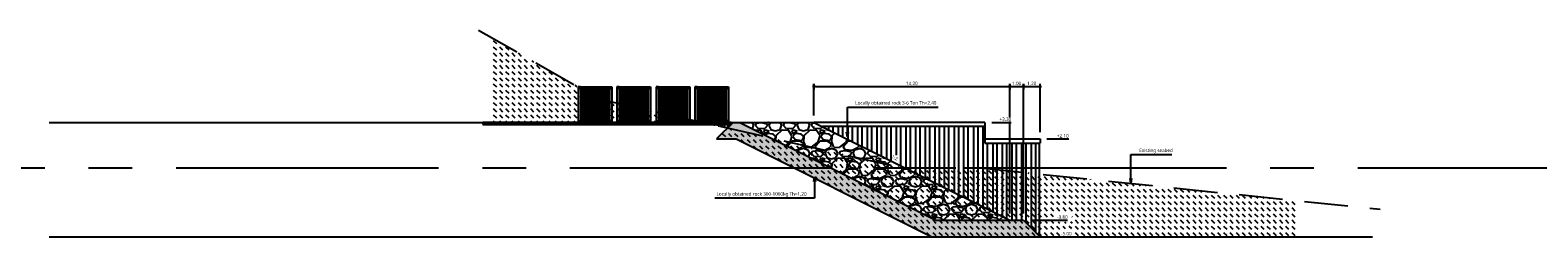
# Model space of a CAD drawing. Header units: metres. Extents: x 2831 to 4656, y -1529 to 547.
# Tile 9 of 20: x 3898 to 4008, y -1465 to -1450. Entities that reach past the tile are written whole.
import ezdxf
from ezdxf.enums import TextEntityAlignment as Align

# ---------------------------------------------------------------- set-up
doc = ezdxf.new("R2010")
doc.units = ezdxf.units.M
doc.linetypes.add('06 Sections$0$CENTER2', pattern=[28.575, 19.05, -3.175, 3.175, -3.175])
doc.linetypes.add('06 Sections$0$HIDDEN2', pattern=[4.7625, 3.175, -1.5875])
for name, color, linetype in [('06 Sections$0$H000B1-HATCH-013', 8, 'Continuous'), ('06 Sections$0$H000B2-HATCH-018', 1, 'Continuous'), ('06 Sections$0$H000BU-HATCH-K251', 251, 'Continuous'), ('06 Sections$0$H000E1-GEN-013', 8, 'Continuous'), ('06 Sections$0$H000E4-GEN-035', 3, 'Continuous'), ('06 Sections$0$H000H3-TEXT-025', 7, 'Continuous'), ('06 Sections$0$H000L3-HID-025', 7, '06 Sections$0$HIDDEN2'), ('06 Sections$0$H000S3-DIM-025', 7, 'Continuous'), ('06 Sections$0$H030L2-SYS-018', 1, '06 Sections$0$CENTER2')]:
    doc.layers.add(name, color=color, linetype=linetype)
doc.styles.add('06 Sections$0$ISO', font='segoeui.ttf')
doc.dimstyles.new('06 Sections$0$WB-M100', dxfattribs={"dimscale": 0.1, "dimtxt": 2.5, "dimasz": 1, "dimexe": 2, "dimexo": 5, "dimgap": 1, "dimtad": 1, "dimzin": 0, "dimdsep": 46, "dimtxsty": '06 Sections$0$ISO', "dimblk1": '06 Sections$0$dimdot', "dimblk2": '06 Sections$0$dimdot', "dimsah": 1, "dimcen": 0, "dimdle": 2, "dimclrd": 256, "dimclre": 256, "dimclrt": 256, "dimadec": 0, "dimazin": 0, "dimtp": 1, "dimtfac": 1, "dimtix": 1, "dimtmove": 0, "dimatfit": 3, "dimldrblk": '06 Sections$0$dimpijl', "dimfxl": 2, "dimtolj": 1, "dimtzin": 1, "dimlwd": -1, "dimlwe": -1, "dimarcsym": 0})
pattern_1 = [(315, (-79.16353, 0), (0.4490128, -1e-16), [0.3175, -0.3175])]

# ---------------------------------------------------------------- blocks, each defined once
blk = doc.blocks.new('*U294')
for p, q in [((-1219, 1296), (-1219, -1296)), ((-1219, 1296), (-1219, -1296)), ((-1058, 1296), (-1219, 1296)), ((-1058, 1178), (-1219, 1178)), ((-1162, 1205), (-1162, 1268)), ((-1116, 1205), (-1116, 1268)), ((-1058, 1296), (-1058, -1296)), ((-1058, 1287), (1058, 1287)), ((0, 1227), (-1058, 1227)), ((-949, -1146), (-949, 1227)), ((-931, -1146), (-931, 1227)), ((-827, -1146), (-827, 1227)), ((-809, -1146), (-809, 1227)), ((-809, -1146), (-809, 1227)), ((-699, -1146), (-699, 1227)), ((-681, -1146), (-681, 1227)), ((-577, -1146), (-577, 1227)), ((-559, -1146), (-559, 1227)), ((-559, -1146), (-559, 1227)), ((-449, -1146), (-449, 1227)), ((-431, -1146), (-431, 1227)), ((-327, -1146), (-327, 1227)), ((-309, -1146), (-309, 1227)), ((-309, -1146), (-309, 1227)), ((-199, -1146), (-199, 1227)), ((-181, -1146), (-181, 1227)), ((-77, -1146), (-77, 1227)), ((-59, -1146), (-59, 1227)), ((-59, -1146), (-59, 1227)), ((0, 1227), (1058, 1227)), ((59, -1146), (59, 1227)), ((59, -1146), (59, 1227)), ((77, -1146), (77, 1227)), ((181, -1146), (181, 1227)), ((199, -1146), (199, 1227)), ((309, -1146), (309, 1227)), ((309, -1146), (309, 1227)), ((327, -1146), (327, 1227)), ((431, -1146), (431, 1227)), ((449, -1146), (449, 1227)), ((559, -1146), (559, 1227)), ((559, -1146), (559, 1227)), ((577, -1146), (577, 1227)), ((681, -1146), (681, 1227)), ((699, -1146), (699, 1227)), ((809, -1146), (809, 1227)), ((809, -1146), (809, 1227)), ((827, -1146), (827, 1227)), ((931, -1146), (931, 1227)), ((949, -1146), (949, 1227)), ((1058, 1296), (1058, -1296)), ((1058, 1296), (1219, 1296)), ((1058, 1178), (1219, 1178)), ((1058, -1146), (1058, 1166)), ((1116, 1205), (1116, 1268)), ((1162, 1205), (1162, 1268)), ((1219, 1296), (1219, -1296)), ((1219, 1296), (1219, -1296)), ((-1219, -1178), (-1058, -1178)), ((-1058, -1296), (-1219, -1296)), ((-1219, -1296), (-1058, -1296)), ((-1162, -1262), (-1162, -1209)), ((-1115, -1262), (-1115, -1209)), ((0, -1146), (-1058, -1146)), ((-1058, -1209), (-858, -1209)), ((-1052, -1284), (-1058, -1284)), ((-1049, -1218), (-1052, -1284)), ((-1049, -1218), (-867, -1218)), ((-867, -1218), (-864, -1284)), ((-864, -1284), (0, -1284)), ((-858, -1209), (-858, -1284)), ((0, -1146), (1058, -1146)), ((0, -1284), (864, -1284)), ((864, -1284), (0, -1284)), ((858, -1209), (858, -1284)), ((1058, -1209), (858, -1209)), ((867, -1218), (864, -1284)), ((1049, -1218), (867, -1218)), ((1049, -1218), (1052, -1284)), ((1052, -1284), (1058, -1284)), ((1219, -1178), (1058, -1178)), ((1058, -1296), (1219, -1296)), ((1219, -1296), (1058, -1296)), ((1115, -1262), (1115, -1209)), ((1162, -1262), (1162, -1209))]:
    blk.add_line(p, q)
for centre, start, end in [((-1139, 1241), 48.12045, 131.87955), ((-1139, 1231), 228.12045, 311.87955), ((1139, 1241), 48.12045, 131.87955), ((1139, 1231), 228.12045, 311.87955), ((-1138, -1236), 48.12045, 131.87955), ((-1138, -1236), 228.12045, 311.87955), ((1138, -1236), 48.12045, 131.87955), ((1138, -1236), 228.12045, 311.87955)]:
    blk.add_arc(centre, 35.1, start, end)
blk = doc.blocks.new('06 Sections$0$dimdot')
blk.add_line((-1, 0), (1, 0))
at = {"const_width": 0.5}
blk.add_lwpolyline([(-0.3, 0, 1), (0.2, 0, 1)], format="xyb", close=True, dxfattribs=at)
blk.add_lwpolyline([(0, -2), (0, 2)])
blk = doc.blocks.new('*D429')
at = {"layer": '06 Sections$0$H000S3-DIM-025', "transparency": 16777216}
for p, q in [((646.33, 3.8), (646.33, 6.1)), ((646.43, 5.9), (660.43, 5.9)), ((660.53, -3.3), (660.53, 6.1))]:
    blk.add_line(p, q, dxfattribs=at)
at = {"layer": '06 Sections$0$H000S3-DIM-025', "transparency": 16777216, "xscale": 0.1, "yscale": 0.1, "zscale": 0.1, "rotation": 180}
blk.add_blockref('06 Sections$0$dimdot', (646.33, 5.9), dxfattribs=at)
at = {"layer": '06 Sections$0$H000S3-DIM-025', "transparency": 16777216, "xscale": 0.1, "yscale": 0.1, "zscale": 0.1}
blk.add_blockref('06 Sections$0$dimdot', (660.53, 5.9), dxfattribs=at)
at = {"layer": '06 Sections$0$H000S3-DIM-025', "transparency": 16777216, "insert": (653.43, 6.13), "char_height": 0.25, "attachment_point": 5, "style": '06 Sections$0$ISO', "bg_fill": 3, "box_fill_scale": 1.1, "bg_fill_color": 256, "bg_fill_true_color": 13158600, "bg_fill_transparency": 0}
blk.add_mtext('\\A1;14.20', dxfattribs=at)
blk = doc.blocks.new('06 Sections$0$dimpijl')
at = {"linetype": 'Continuous'}
blk.add_hatch(color=256, dxfattribs=at).paths.add_polyline_path([(0, 0), (-3.5, 0.6), (-3.5, -0.6)])
for p, q in [((-3.5, 0.6), (0, 0)), ((-3.5, 0.6), (-3.5, -0.6)), ((0, 0), (-3.5, -0.6))]:
    blk.add_line(p, q, dxfattribs=at)
blk = doc.blocks.new('*D430')
at = {"layer": '06 Sections$0$H000S3-DIM-025', "transparency": 16777216}
for p, q in [((660.53, -3.3), (660.53, 6.1)), ((660.63, 5.9), (661.43, 5.9)), ((661.53, -3.3), (661.53, 6.1))]:
    blk.add_line(p, q, dxfattribs=at)
at = {"layer": '06 Sections$0$H000S3-DIM-025', "transparency": 16777216, "xscale": 0.1, "yscale": 0.1, "zscale": 0.1, "rotation": 180}
blk.add_blockref('06 Sections$0$dimdot', (660.53, 5.9), dxfattribs=at)
at = {"layer": '06 Sections$0$H000S3-DIM-025', "transparency": 16777216, "xscale": 0.1, "yscale": 0.1, "zscale": 0.1}
blk.add_blockref('06 Sections$0$dimdot', (661.53, 5.9), dxfattribs=at)
at = {"layer": '06 Sections$0$H000S3-DIM-025', "transparency": 16777216, "insert": (661.03, 6.13), "char_height": 0.25, "attachment_point": 5, "style": '06 Sections$0$ISO', "bg_fill": 3, "box_fill_scale": 1.1, "bg_fill_color": 256, "bg_fill_true_color": 13158600, "bg_fill_transparency": 0}
blk.add_mtext('\\A1;1.00', dxfattribs=at)
blk = doc.blocks.new('*D431')
at = {"layer": '06 Sections$0$H000S3-DIM-025', "transparency": 16777216}
for p, q in [((661.53, -3.3), (661.53, 6.1)), ((661.63, 5.9), (662.63, 5.9)), ((662.73, 2.6), (662.73, 6.1))]:
    blk.add_line(p, q, dxfattribs=at)
at = {"layer": '06 Sections$0$H000S3-DIM-025', "transparency": 16777216, "xscale": 0.1, "yscale": 0.1, "zscale": 0.1, "rotation": 180}
blk.add_blockref('06 Sections$0$dimdot', (661.53, 5.9), dxfattribs=at)
at = {"layer": '06 Sections$0$H000S3-DIM-025', "transparency": 16777216, "xscale": 0.1, "yscale": 0.1, "zscale": 0.1}
blk.add_blockref('06 Sections$0$dimdot', (662.73, 5.9), dxfattribs=at)
at = {"layer": '06 Sections$0$H000S3-DIM-025', "transparency": 16777216, "insert": (662.13, 6.13), "char_height": 0.25, "attachment_point": 5, "style": '06 Sections$0$ISO', "bg_fill": 3, "box_fill_scale": 1.1, "bg_fill_color": 256, "bg_fill_true_color": 13158600, "bg_fill_transparency": 0}
blk.add_mtext('\\A1;1.20', dxfattribs=at)
blk = doc.blocks.new('*D360')
at = {"layer": '06 Sections$0$H000S3-DIM-025', "transparency": 16777216}
blk.add_line((663.23, 2.1), (664.81, 2.1), dxfattribs=at)
at = {"layer": '06 Sections$0$H000S3-DIM-025', "transparency": 16777216, "insert": (664.38, 2.33), "char_height": 0.25, "attachment_point": 5, "style": '06 Sections$0$ISO', "bg_fill": 3, "box_fill_scale": 1.1, "bg_fill_color": 256, "bg_fill_true_color": 13158600, "bg_fill_transparency": 0}
blk.add_mtext('\\A1;+2.10', dxfattribs=at)
blk = doc.blocks.new('*D361')
at = {"layer": '06 Sections$0$H000S3-DIM-025', "transparency": 16777216}
blk.add_line((659.23, 3.3), (660.63, 3.3), dxfattribs=at)
at = {"layer": '06 Sections$0$H000S3-DIM-025', "transparency": 16777216, "insert": (660.21, 3.53), "char_height": 0.25, "attachment_point": 5, "style": '06 Sections$0$ISO', "bg_fill": 3, "box_fill_scale": 1.1, "bg_fill_color": 256, "bg_fill_true_color": 13158600, "bg_fill_transparency": 0}
blk.add_mtext('\\A1;+3.30', dxfattribs=at)
blk = doc.blocks.new('*D362')
at = {"layer": '06 Sections$0$H000S3-DIM-025', "transparency": 16777216}
blk.add_line((662.03, -3.8), (664.73, -3.8), dxfattribs=at)
at = {"layer": '06 Sections$0$H000S3-DIM-025', "transparency": 16777216, "insert": (664.35, -3.57), "char_height": 0.25, "attachment_point": 5, "style": '06 Sections$0$ISO', "bg_fill": 3, "box_fill_scale": 1.1, "bg_fill_color": 256, "bg_fill_true_color": 13158600, "bg_fill_transparency": 0}
blk.add_mtext('\\A1;-3.80', dxfattribs=at)
blk = doc.blocks.new('*D363')
at = {"layer": '06 Sections$0$H000S3-DIM-025', "transparency": 16777216}
blk.add_line((663.23, -5), (665.02, -5), dxfattribs=at)
at = {"layer": '06 Sections$0$H000S3-DIM-025', "transparency": 16777216, "insert": (664.64, -4.77), "char_height": 0.25, "attachment_point": 5, "style": '06 Sections$0$ISO', "bg_fill": 3, "box_fill_scale": 1.1, "bg_fill_color": 256, "bg_fill_true_color": 13158600, "bg_fill_transparency": 0}
blk.add_mtext('\\A1;-5.00', dxfattribs=at)
blk = doc.blocks.new('06 Sections')
at = {"layer": '06 Sections$0$H000B1-HATCH-013'}
h = blk.add_hatch(dxfattribs=at)
h.set_pattern_fill('DASH', color=256, scale=0.1, angle=315)
h.set_pattern_definition(pattern_1)
h.paths.add_polyline_path([(638.263, 3.3), (630.761, 5), (622.859, 9.513), (622.859, 3.3)])
h = blk.add_hatch(dxfattribs=at)
h.set_pattern_fill('DASH', color=256, scale=0.1, angle=315)
h.set_pattern_definition(pattern_1)
h.paths.add_polyline_path([(681.236, -5), (681.236, -2.36), (658.442, 0), (652.825, 0), (640.056, 2.894), (639.262, 2.1), (640.679, 2.1), (654.879, -5)])
h.paths.add_polyline_path([(663.67, -3.902), (665.026, -3.902), (665.026, -3.3), (663.67, -3.3)], flags=16)
h.paths.add_polyline_path([(664.175, -5.004), (665.098, -5.004), (665.098, -4.404), (664.175, -4.404)])
h.paths.add_polyline_path([(654.484, -1.068), (654.977, -1.318), (655.151, -0.97), (654.658, -0.72)], flags=16)
at = {"layer": '06 Sections$0$H000B2-HATCH-018'}
h = blk.add_hatch(dxfattribs=at)
h.set_pattern_fill('AR-CONC', color=256, scale=0.003)
h.set_pattern_definition([(50, (-79.16353, 0), (0.546554, -0.04781726), [0.05715, -0.62865]), (355, (-79.1635, 0), (-0.10573026, 0.57317054), [0.04572, -0.50292175]), (100.451445, (-79.118, -0.004), (0.44082374, 0.52535326), [0.04857003, -0.53427073]), (46.1842, (-79.1635, 0.1524), (0.8132371, -0.126127), [0.085725, -0.942975]), (96.63556, (-79.09576, 0.1419), (0.7122124, 0.7422784), [0.0728551, -0.8014068]), (351.18415, (-79.1635, 0.1524), (0.7122124, 0.7422784), [0.0685799, -0.7543792]), (21, (-79.08733, 0.1143), (0.45484317, -0.3067956), [0.05715, -0.62865]), (326, (-79.0873, 0.1143), (0.1854061, 0.5525639), [0.04572, -0.50292]), (71.451445, (-79.0494, 0.08873), (0.64024926, 0.2457683), [0.04857003, -0.5342698]), (37.5, (-79.16353, 0), (0.00926581, 0.253665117), [0, -0.496824, 0, -0.51054, 0, -0.504825]), (7.5, (-79.16353, 0), (0.20045899, 0.30054172), [0, -0.291084, 0, -0.485394, 0, -0.192405]), (327.5, (-79.33345, 0), (0.406771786, -0.01718623), [0, -0.1905, 0, -0.59436, 0, -0.78867]), (317.5, (-79.40965, 0), (0.44438754, 0.07627947), [0, -0.24765, 0, -0.394716, 0, -0.56007])])
h.paths.add_polyline_path([(640.056, 2.894), (640.462, 3.3), (638.263, 3.3)])
h = blk.add_hatch(dxfattribs=at)
h.set_pattern_fill('TRIANG', color=256, scale=0.04)
h.set_pattern_definition([(60, (-79.16353, 0), (-0.1905, 0.32995568), [0.1905, -0.1905]), (120, (-79.16353, 0), (-0.381, 2e-10), [0.1905, -0.1905]), (0, (-79.25878, 0.16498), (0.1905, 0.32995568), [0.1905, -0.1905])])
h.paths.add_polyline_path([(655.162, -3.8), (640.962, 3.3), (640.462, 3.3), (639.262, 2.1), (640.679, 2.1), (654.879, -5), (662.729, -5), (661.529, -3.8)])
h = blk.add_hatch(dxfattribs=at)
h.set_pattern_fill('GRAVEL', color=256, scale=0.08)
h.set_pattern_definition([(228.012788, (-77.70049, 2.032), (-16.256, -18.288), [0.273377, -27.064387]), (184.969741, (-77.88337, 1.8288), (24.38399999, 2.032000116), [0.469124, -46.443239]), (132.510447, (-78.35073, 1.78816), (20.320000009, -22.351999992), [0.330785, -32.747778]), (267.273689, (-79.14321, 1.28016), (2.032000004, 40.64), [0.4272036, -42.29315]), (292.833654, (-79.16353, 0.85344), (-10.160000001, 24.384), [0.418907, -41.471846]), (357.273689, (-79.00097, 0.46736), (-40.64, 2.032000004), [0.4272036, -42.29315]), (37.69424, (-78.57425, 0.44704), (-26.415999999, -20.3200000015), [0.564955, -55.930492]), (72.255328, (-78.12721, 0.79248), (14.224000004, 44.703999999), [0.5333756, -52.8042053]), (121.429566, (-77.96465, 1.30048), (-16.256000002, 26.415999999), [0.4286504, -42.4364366]), (175.236358, (-78.18817, 1.66624), (22.352, -2.032000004), [0.4893706, -23.9791496]), (222.397438, (-78.675847, 1.70688), (-24.383999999, -22.352000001), [0.6328623, -62.653418]), (138.814075, (-77.13153, 1.25984), (-14.224, 12.192), [0.2160036, -21.3844527]), (171.469234, (-77.29409, 1.40208), (26.416000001, -4.063999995), [0.4109456, -40.683711]), (225, (-77.7005, 1.463), (-3e-16, -2.032), [0.2873675, -2.5863145]), (203.19859, (-77.84273, 1.70688), (10.16, 4.064), [0.154753, -15.320498]), (291.80141, (-77.98497, 1.64592), (-2.032, 6.096), [0.2188525, -10.7238024]), (30.963757, (-77.9037, 1.44272), (6.096, 4.064), [0.355456, -11.4930385]), (161.56505, (-77.5989, 1.6256), (4.064, -2.032), [0.2570297, -6.1687185]), (16.38954, (-79.16353, 1.64592), (20.32, 6.096), [0.3600704, -35.6470613]), (70.346176, (-78.81809, 1.74752), (-8.128, -22.352), [0.302079, -29.9057725]), (293.19859, (-77.5989, 2.032), (-4.064, 10.16), [0.309504, -15.165747]), (343.61046, (-77.47697, 1.74752), (-20.32, 6.095999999), [0.3600704, -35.6470613]), (339.443955, (-79.16353, 0.38608), (-10.16, 4.064), [0.347228, -17.0141875]), (294.77514, (-78.8384, 0.26416), (-10.160000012, 22.351999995), [0.2909377, -28.8028747]), (66.80141, (-77.57857, 0), (4.064, 10.16), [0.309504, -15.165747]), (17.354025, (-77.45665, 0.28448), (-26.416, -8.128000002), [0.340626, -33.721901]), (69.443955, (-78.57425, 0), (-4.064, -10.16), [0.173614, -17.1878015]), (101.30993, (-77.7005, 0), (-2.032, 8.128), [0.1036117, -10.257596]), (165.96376, (-77.7208, 0.1016), (6.096, -2.032), [0.418907, -7.9592437]), (186.009006, (-78.12721, 0.2032), (20.32, 2.032000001), [0.3882136, -38.433092]), (303.69007, (-77.9037, 1.25984), (-2.032, 4.064), [0.293059, -7.033421]), (353.157227, (-77.74113, 1.016), (34.544, -4.063999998), [0.5116454, -50.652807]), (60.945396, (-77.23313, 0.95504), (-8.128, -14.224), [0.2092066, -20.711514]), (90, (-77.1315, 1.138), (-2.032, 2.032), [0.12192, -1.91008]), (120.256437, (-78.16785, 0.26416), (8.128, -14.224), [0.2822936, -27.9471526]), (48.012787, (-78.31009, 0.508), (16.256, 18.288), [0.5467543, -26.79101]), (0, (-77.9443, 0.9144), (2.032, 2.032), [0.52832, -1.50368]), (325.304846, (-77.41601, 0.9144), (20.320000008, -14.22399999), [0.3212876, -31.8074534]), (254.054604, (-77.15185, 0.73152), (-2.032, -8.128), [0.295863, -14.49732]), (207.645975, (-77.23313, 0.44704), (-38.608000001, -20.319999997), [0.481716, -47.6899715]), (175.426079, (-77.65985, 0.22352), (-26.416, 2.032), [0.5096236, -50.452677])])
h.paths.add_polyline_path([(646.329, 3.3), (640.962, 3.3), (655.162, -3.8), (660.529, -3.8)])
at = {"layer": '06 Sections$0$H000BU-HATCH-K251'}
h = blk.add_hatch(color=256, dxfattribs=at)
h.dxf.hatch_style = 1
h.paths.add_polyline_path([(622.312, 3.3), (622.312, 3.15), (624.312, 3.15), (624.312, 3.3)])
h = blk.add_hatch(color=256, dxfattribs=at)
h.dxf.hatch_style = 1
h.paths.add_polyline_path([(624.312, 3.3), (624.312, 3.15), (626.312, 3.15), (626.312, 3.3)])
h = blk.add_hatch(color=256, dxfattribs=at)
h.dxf.hatch_style = 1
h.paths.add_polyline_path([(626.312, 3.3), (626.312, 3.15), (628.312, 3.15), (628.312, 3.3)])
h = blk.add_hatch(color=256, dxfattribs=at)
h.dxf.hatch_style = 1
h.paths.add_polyline_path([(628.312, 3.3), (628.312, 3.15), (630.312, 3.15), (630.312, 3.3)])
h = blk.add_hatch(color=256, dxfattribs=at)
h.dxf.hatch_style = 1
h.paths.add_polyline_path([(630.312, 3.3), (630.312, 3.15), (632.312, 3.15), (632.312, 3.3)])
h = blk.add_hatch(color=256, dxfattribs=at)
h.dxf.hatch_style = 1
h.paths.add_polyline_path([(632.312, 3.3), (632.312, 3.15), (634.312, 3.15), (634.312, 3.3)])
h = blk.add_hatch(color=256, dxfattribs=at)
h.dxf.hatch_style = 1
h.paths.add_polyline_path([(634.312, 3.3), (634.312, 3.15), (636.312, 3.15), (636.312, 3.3)])
h = blk.add_hatch(color=256, dxfattribs=at)
h.dxf.hatch_style = 1
h.paths.add_polyline_path([(636.312, 3.3), (636.312, 3.15), (638.312, 3.15), (638.312, 3.3)])
h = blk.add_hatch(color=256, dxfattribs=at)
h.dxf.hatch_style = 1
h.paths.add_polyline_path([(638.312, 3.3), (638.312, 3.15), (640.312, 3.15), (640.312, 3.3)])
at = {"layer": '06 Sections$0$H000E1-GEN-013'}
for p, q in [((646.299, 3), (646.299, 2.965)), ((647.385, 3), (647.385, 2.772)), ((647.699, 3), (647.699, 2.615)), ((648.092, 3), (648.092, 2.418)), ((648.405, 3), (648.405, 2.262)), ((648.785, 3), (648.785, 2.072)), ((649.099, 3), (649.099, 1.915)), ((649.492, 3), (649.492, 1.718)), ((649.805, 3), (649.805, 1.562)), ((650.185, 3), (650.185, 1.372)), ((650.499, 3), (650.499, 1.215)), ((650.892, 3), (650.892, 1.018)), ((651.205, 3), (651.205, 0.862)), ((651.585, 3), (651.585, 0.672)), ((651.899, 3), (651.899, 0.515)), ((652.292, 3), (652.292, 0.923)), ((652.605, 3), (652.605, 0.162)), ((652.985, 3), (652.985, -0.028)), ((653.299, 3), (653.299, -0.185)), ((653.692, 3), (653.692, -0.382)), ((654.005, 3), (654.005, -0.538)), ((654.385, 3), (654.385, -0.728)), ((654.385, 3), (654.385, -0.728)), ((654.699, 3), (654.699, -0.885)), ((655.092, 3), (655.092, -1.082)), ((655.405, 3), (655.405, -1.238)), ((655.785, 3), (655.785, -1.428)), ((656.099, 3), (656.099, -1.585)), ((656.492, 3), (656.492, -1.782)), ((656.805, 3), (656.805, -1.938)), ((657.185, 3), (657.185, -2.128)), ((657.499, 3), (657.499, -2.285)), ((657.892, 3), (657.892, -2.482)), ((658.205, 3), (658.205, -2.638)), ((658.585, 3), (658.585, -2.828)), ((658.899, 1.8), (658.899, -2.985)), ((659.292, 1.8), (659.292, -3.182)), ((659.605, 1.8), (659.605, -3.338)), ((659.985, 1.8), (659.985, -3.528)), ((660.299, 1.8), (660.299, -3.685)), ((660.692, 1.8), (660.692, -3.8)), ((661.005, 1.8), (661.005, -3.8)), ((661.385, 1.8), (661.385, -3.8)), ((661.699, 1.8), (661.699, -3.97)), ((662.092, 1.8), (662.092, -4.363)), ((662.405, 1.8), (662.405, -4.676)), ((662.659, 1.8), (662.659, -4.93))]:
    blk.add_line(p, q, dxfattribs=at)
at = {"layer": '06 Sections$0$H000E4-GEN-035'}
for p, q in [((590.839, 3.3), (646.329, 3.3)), ((640.462, 3.3), (639.262, 2.1)), ((640.962, 3.3), (655.162, -3.8)), ((646.329, 3.3), (660.529, -3.8)), ((658.729, 3.3), (646.329, 3.3)), ((658.729, 3.3), (658.729, 1.8)), ((658.729, 3), (646.929, 3)), ((639.262, 2.1), (640.679, 2.1)), ((640.679, 2.1), (654.879, -5)), ((658.729, 2.1), (662.729, 2.1)), ((658.729, 1.8), (662.729, 1.8)), ((662.729, 2.1), (662.729, 1.8)), ((655.162, -3.8), (661.529, -3.8)), ((661.529, -3.8), (662.729, -5)), ((590.839, -5), (686.842, -5))]:
    blk.add_line(p, q, dxfattribs=at)
for points in [[(622.312, 3.15), (624.312, 3.15), (624.312, 3.3), (622.312, 3.3)], [(624.312, 3.15), (626.312, 3.15), (626.312, 3.3), (624.312, 3.3)], [(626.312, 3.15), (628.312, 3.15), (628.312, 3.3), (626.312, 3.3)], [(628.312, 3.15), (630.312, 3.15), (630.312, 3.3), (628.312, 3.3)], [(630.312, 3.15), (632.312, 3.15), (632.312, 3.3), (630.312, 3.3)], [(632.312, 3.15), (634.312, 3.15), (634.312, 3.3), (632.312, 3.3)], [(634.312, 3.15), (636.312, 3.15), (636.312, 3.3), (634.312, 3.3)], [(636.312, 3.15), (638.312, 3.15), (638.312, 3.3), (636.312, 3.3)], [(638.312, 3.15), (640.312, 3.15), (640.312, 3.3), (638.312, 3.3)]]:
    blk.add_lwpolyline(points, close=True, dxfattribs=at)
at = {"layer": '06 Sections$0$H000L3-HID-025', "flags": 128}
blk.add_lwpolyline([(622.005, 10), (630.761, 5), (652.825, 0), (658.442, 0), (687.411, -3)], dxfattribs=at)
at = {"layer": '06 Sections$0$H030L2-SYS-018'}
blk.add_line((-171.475, 0), (1168.02, 0), dxfattribs=at)
at = {"layer": '06 Sections$0$H000E1-GEN-013', "xscale": 0.001, "yscale": 0.001, "zscale": 0.001}
for p in [(630.448, 4.595), (633.248, 4.595), (636.108, 4.595), (638.91, 4.595)]:
    blk.add_blockref('*U294', p, dxfattribs=at)
at = {"layer": '06 Sections$0$H000H3-TEXT-025', "insert": (669.924, 1.065), "char_height": 0.25, "attachment_point": 7, "style": '06 Sections$0$ISO'}
blk.add_mtext('\\A1;Existing seabed', dxfattribs=at)
at = {"layer": '06 Sections$0$H000H3-TEXT-025', "annotation_type": 0, "has_hookline": 1, "hookline_direction": 0, "text_width": 2.365}
blk.add_leader([(669.314, -1.114), (669.314, 0.965), (669.824, 0.965)], dimstyle='06 Sections$0$WB-M100', dxfattribs=at)
at = {"layer": '06 Sections$0$H000S3-DIM-025'}
dim = blk.add_linear_dim(base=(660.529, 5.904), p1=(646.329, 3.3), p2=(660.529, -3.8), dimstyle='06 Sections$0$WB-M100', override={"dimpost": '<>', "dimtmove": 1, "dimtfill": 1}, dxfattribs=at)
dim.commit()
dim.dimension.update_dxf_attribs({"geometry": '*D429', "text_midpoint": (653.429, 6.134)})
at = {"layer": '06 Sections$0$H000H3-TEXT-025', "insert": (649.323, 4.514), "char_height": 0.25, "attachment_point": 7, "style": '06 Sections$0$ISO'}
blk.add_mtext('\\A1;Locally obtained rock 3-6 Ton Th=2,40', dxfattribs=at)
at = {"layer": '06 Sections$0$H000S3-DIM-025'}
dim = blk.add_linear_dim(base=(661.529, 5.904), p1=(660.529, -3.8), p2=(661.529, -3.8), dimstyle='06 Sections$0$WB-M100', override={"dimpost": '<>', "dimtmove": 1, "dimtfill": 1}, dxfattribs=at)
dim.commit()
dim.dimension.update_dxf_attribs({"geometry": '*D430', "text_midpoint": (661.029, 6.134)})
dim = blk.add_linear_dim(base=(662.729, 5.904), p1=(661.529, -3.8), p2=(662.729, 2.1), dimstyle='06 Sections$0$WB-M100', override={"dimpost": '<>', "dimtmove": 1, "dimtfill": 1}, dxfattribs=at)
dim.commit()
dim.dimension.update_dxf_attribs({"geometry": '*D431', "text_midpoint": (662.129, 6.134)})
dim = blk.add_ordinate_dim(feature_location=(662.729, 2.1), offset=(1.133, 0), dtype=0, origin=(-179.164, 0), dimstyle='06 Sections$0$WB-M100', override={"dimpost": '+<>', "dimtfill": 1}, dxfattribs=at)
dim.commit()
dim.dimension.update_dxf_attribs({"geometry": '*D360', "text_midpoint": (664.384, 2.33)})
dim = blk.add_ordinate_dim(feature_location=(658.729, 3.3), offset=(0.958, 0), dtype=0, origin=(-179.164, 0), dimstyle='06 Sections$0$WB-M100', override={"dimpost": '+<>', "dimtfill": 1}, dxfattribs=at)
dim.commit()
dim.dimension.update_dxf_attribs({"geometry": '*D361', "text_midpoint": (660.209, 3.529)})
dim = blk.add_ordinate_dim(feature_location=(661.529, -3.8), offset=(2.342, 0), dtype=0, origin=(-179.164, 0), dimstyle='06 Sections$0$WB-M100', override={"dimpost": '-<>', "dimtfill": 1}, dxfattribs=at)
dim.commit()
dim.dimension.update_dxf_attribs({"geometry": '*D362', "text_midpoint": (664.35, -3.571)})
at = {"layer": '06 Sections$0$H000H3-TEXT-025', "annotation_type": 0, "has_hookline": 1, "hookline_direction": 0, "text_width": 6.008}
blk.add_leader([(648.754, 2.251), (648.754, 4.414), (649.223, 4.414)], dimstyle='06 Sections$0$WB-M100', dxfattribs=at)
at = {"layer": '06 Sections$0$H000S3-DIM-025'}
dim = blk.add_ordinate_dim(feature_location=(662.729, -5), offset=(1.434, 0), dtype=0, origin=(-179.164, 0), dimstyle='06 Sections$0$WB-M100', override={"dimpost": '-<>', "dimtfill": 1}, dxfattribs=at)
dim.commit()
dim.dimension.update_dxf_attribs({"geometry": '*D363', "text_midpoint": (664.642, -4.771)})
at = {"layer": '06 Sections$0$H000H3-TEXT-025', "style": '06 Sections$0$ISO'}
blk.add_text('1:2', height=0.25, rotation=333.43495, dxfattribs=at).set_placement((651.881, 0.665), align=Align.BOTTOM_LEFT)
at = {"layer": '06 Sections$0$H000H3-TEXT-025', "insert": (645.795, -2.099), "char_height": 0.25, "attachment_point": 9, "style": '06 Sections$0$ISO'}
blk.add_mtext('\\A1;Locally obtained rock 300-1000kg Th=1,20', dxfattribs=at)
at = {"layer": '06 Sections$0$H000H3-TEXT-025', "annotation_type": 0, "has_hookline": 1, "hookline_direction": 1, "text_width": 6.662}
blk.add_leader([(646.375, -0.639), (646.375, -2.199), (645.895, -2.199)], dimstyle='06 Sections$0$WB-M100', dxfattribs=at)

msp = doc.modelspace()

# ---------------------------------------------------------------- block references
msp.add_blockref('06 Sections', (3308.804, -1460.004))

doc.saveas('drawing.dxf')
